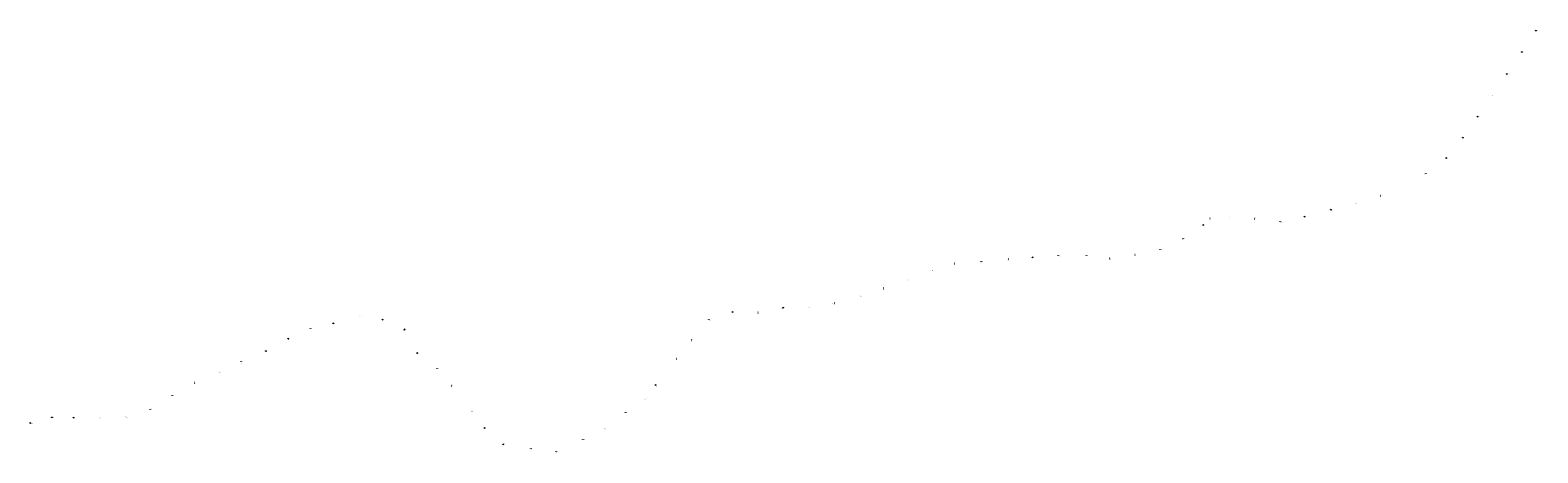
# Model space of a CAD drawing. Header units: metres. Extents: x 117922 to 130630, y 447724 to 454087.
# Tile 1 of 61: x 117922 to 123796, y 447724 to 449370. Entities that reach past the tile are written whole.
import ezdxf

# ---------------------------------------------------------------- set-up
doc = ezdxf.new("R2010")
doc.units = ezdxf.units.M
doc.layers.get('0').update_dxf_attribs({"color": 8})
doc.layers.add('TOPOT30', color=1, linetype='Continuous')
doc.styles.add('ISO', font='ISO')

# ---------------------------------------------------------------- blocks, each defined once
blk = doc.blocks.new('kilometerpaal')
at = {"color": 0}
for p, q in [((-0.4, 0.4), (0.4, -0.4)), ((-0.4, -0.4), (-0.4, 0.4)), ((0.4, 0.4), (-0.4, -0.4)), ((0.4, -0.4), (0.4, 0.4))]:
    blk.add_line(p, q, dxfattribs=at)
at = {"color": 0, "style": 'ISO'}
blk.add_attdef('KILOMETERPAAL', (0.6, 0.9), '', height=2.5, dxfattribs=at)

msp = doc.modelspace()

# ---------------------------------------------------------------- block references
at = {"layer": 'TOPOT30'}
ref = msp.add_blockref('kilometerpaal', (123788.2, 449368), dxfattribs=at)
ref.add_attrib('KILOMETERPAAL', '16,8', (123789.3, 449367.8), dxfattribs={"color": 0, "height": 2.5, "style": 'ISO'})
ref = msp.add_blockref('kilometerpaal', (123734.1, 449285.6), dxfattribs=at)
ref.add_attrib('KILOMETERPAAL', '16,7', (123734.8, 449284.8), dxfattribs={"color": 0, "height": 2.5, "style": 'ISO'})
ref = msp.add_blockref('kilometerpaal', (123675.3, 449199.8), dxfattribs=at)
ref.add_attrib('KILOMETERPAAL', '16,6', (123678.7, 449198), dxfattribs={"color": 0, "height": 2.5, "style": 'ISO'})
ref = msp.add_blockref('kilometerpaal', (123617.6, 449116), dxfattribs=at)
ref.add_attrib('KILOMETERPAAL', '16,5', (123618.4, 449113.2), dxfattribs={"color": 0, "height": 2.5, "style": 'ISO'})
ref = msp.add_blockref('kilometerpaal', (123561.1, 449033.6), dxfattribs=at)
ref.add_attrib('KILOMETERPAAL', '16,4', (123563.5, 449031.6), dxfattribs={"color": 0, "height": 2.5, "style": 'ISO'})
ref = msp.add_blockref('kilometerpaal', (123504.5, 448951.4), dxfattribs=at)
ref.add_attrib('KILOMETERPAAL', '16,3', (123505, 448950.2), dxfattribs={"color": 0, "height": 2.5, "style": 'ISO'})
ref = msp.add_blockref('kilometerpaal', (123439.1, 448872.5), dxfattribs=at)
ref.add_attrib('KILOMETERPAAL', '16,2', (123440.1, 448867.9), dxfattribs={"color": 0, "height": 2.5, "style": 'ISO'})
ref = msp.add_blockref('kilometerpaal', (123359.5, 448811.2), dxfattribs=at)
ref.add_attrib('KILOMETERPAAL', '16,1', (123355.2, 448806.2), dxfattribs={"color": 0, "height": 2.5, "style": 'ISO'})
ref = msp.add_blockref('kilometerpaal', (123183.3, 448724.9), dxfattribs=at)
ref.add_attrib('KILOMETERPAAL', '15,9', (123184.3, 448722.9), dxfattribs={"color": 0, "height": 2.5, "style": 'ISO'})
ref = msp.add_blockref('kilometerpaal', (122990.2, 448670.9), dxfattribs=at)
ref.add_attrib('KILOMETERPAAL', '15,7', (122989.9, 448665.8), dxfattribs={"color": 0, "height": 2.5, "style": 'ISO'})
ref = msp.add_blockref('kilometerpaal', (123086.6, 448696.6), dxfattribs=at)
ref.add_attrib('KILOMETERPAAL', '15,8', (123082, 448693.3), dxfattribs={"color": 0, "height": 2.5, "style": 'ISO'})
ref = msp.add_blockref('kilometerpaal', (122492.8, 448611.1), dxfattribs=at)
ref.add_attrib('KILOMETERPAAL', '15,2', (122488, 448619.6), dxfattribs={"color": 0, "height": 2.5, "style": 'ISO'})
at = {"layer": 'TOPOT30', "lineweight": 0}
for p in [(122492.8, 448611.1), (121151.5, 448337), (119380.9, 448205.4), (118840.3, 448121), (120358.4, 447988.1), (119872.3, 447741.7)]:
    msp.add_blockref('kilometerpaal', p, dxfattribs=at)
at = {"layer": 'TOPOT30'}
msp.add_blockref('kilometerpaal', (122518.2, 448636.9), dxfattribs=at)
ref = msp.add_blockref('kilometerpaal', (122595.5, 448640.7), dxfattribs=at)
ref.add_attrib('KILOMETERPAAL', '15,3', (122596, 448640.1), dxfattribs={"color": 0, "height": 2.5, "style": 'ISO'})
ref = msp.add_blockref('kilometerpaal', (122692.8, 448635.5), dxfattribs=at)
ref.add_attrib('KILOMETERPAAL', '15,4', (122694.9, 448637.6), dxfattribs={"color": 0, "height": 2.5, "style": 'ISO'})
ref = msp.add_blockref('kilometerpaal', (122791.7, 448624.1), dxfattribs=at)
ref.add_attrib('KILOMETERPAAL', '15,5', (122793.5, 448620.4), dxfattribs={"color": 0, "height": 2.5, "style": 'ISO'})
ref = msp.add_blockref('kilometerpaal', (122887.6, 448644.2), dxfattribs=at)
ref.add_attrib('KILOMETERPAAL', '15,6', (122882.1, 448641.6), dxfattribs={"color": 0, "height": 2.5, "style": 'ISO'})
ref = msp.add_blockref('kilometerpaal', (122413.7, 448558), dxfattribs=at)
ref.add_attrib('KILOMETERPAAL', '15,1', (122411.7, 448552.5), dxfattribs={"color": 0, "height": 2.5, "style": 'ISO'})
ref = msp.add_blockref('kilometerpaal', (121827.5, 448485.7), dxfattribs=at)
ref.add_attrib('KILOMETERPAAL', '14,5', (121826.5, 448480.7), dxfattribs={"color": 0, "height": 2.5, "style": 'ISO'})
ref = msp.add_blockref('kilometerpaal', (121927.1, 448493.1), dxfattribs=at)
ref.add_attrib('KILOMETERPAAL', '14,6', (121926.9, 448489.1), dxfattribs={"color": 0, "height": 2.5, "style": 'ISO'})
ref = msp.add_blockref('kilometerpaal', (122037.2, 448493.5), dxfattribs=at)
ref.add_attrib('KILOMETERPAAL', '14,7', (122032.1, 448488.6), dxfattribs={"color": 0, "height": 2.5, "style": 'ISO'})
ref = msp.add_blockref('kilometerpaal', (122127.4, 448481.1), dxfattribs=at)
ref.add_attrib('KILOMETERPAAL', '14,8', (122126, 448477.6), dxfattribs={"color": 0, "height": 2.5, "style": 'ISO'})
ref = msp.add_blockref('kilometerpaal', (122226.1, 448495), dxfattribs=at)
ref.add_attrib('KILOMETERPAAL', '14,9', (122227, 448492.3), dxfattribs={"color": 0, "height": 2.5, "style": 'ISO'})
ref = msp.add_blockref('kilometerpaal', (122324.2, 448515.2), dxfattribs=at)
ref.add_attrib('KILOMETERPAAL', '15,0', (122326.1, 448514.5), dxfattribs={"color": 0, "height": 2.5, "style": 'ISO'})
ref = msp.add_blockref('kilometerpaal', (121436.2, 448435.7), dxfattribs=at)
ref.add_attrib('KILOMETERPAAL', '14,1', (121435.2, 448432.5), dxfattribs={"color": 0, "height": 2.5, "style": 'ISO'})
ref = msp.add_blockref('kilometerpaal', (121523.4, 448461.5), dxfattribs=at)
ref.add_attrib('KILOMETERPAAL', '14,2', (121518.9, 448456), dxfattribs={"color": 0, "height": 2.5, "style": 'ISO'})
ref = msp.add_blockref('kilometerpaal', (121628.4, 448469.6), dxfattribs=at)
ref.add_attrib('KILOMETERPAAL', '14,3', (121622.1, 448465.7), dxfattribs={"color": 0, "height": 2.5, "style": 'ISO'})
ref = msp.add_blockref('kilometerpaal', (121734, 448478.6), dxfattribs=at)
ref.add_attrib('KILOMETERPAAL', '14,4', (121726.6, 448475.4), dxfattribs={"color": 0, "height": 2.5, "style": 'ISO'})
ref = msp.add_blockref('kilometerpaal', (121245.6, 448365.5), dxfattribs=at)
ref.add_attrib('KILOMETERPAAL', '13,9', (121245.5, 448360), dxfattribs={"color": 0, "height": 2.5, "style": 'ISO'})
ref = msp.add_blockref('kilometerpaal', (121339.8, 448399.1), dxfattribs=at)
ref.add_attrib('KILOMETERPAAL', '14,0', (121340, 448393.5), dxfattribs={"color": 0, "height": 2.5, "style": 'ISO'})
ref = msp.add_blockref('kilometerpaal', (121054.5, 448307.1), dxfattribs=at)
ref.add_attrib('KILOMETERPAAL', '13,7', (121048.2, 448303.7), dxfattribs={"color": 0, "height": 2.5, "style": 'ISO'})
ref = msp.add_blockref('kilometerpaal', (121151.5, 448337), dxfattribs=at)
ref.add_attrib('KILOMETERPAAL', '13,8', (121154.1, 448332.7), dxfattribs={"color": 0, "height": 2.5, "style": 'ISO'})
ref = msp.add_blockref('kilometerpaal', (119204.9, 448257.8), dxfattribs=at)
ref.add_attrib('KILOMETERPAAL', '11,4', (119206.2, 448255.3), dxfattribs={"color": 0, "height": 2.5, "style": 'ISO'})
ref = msp.add_blockref('kilometerpaal', (120658.4, 448272.4), dxfattribs=at)
ref.add_attrib('KILOMETERPAAL', '13.3', (120657, 448265.8), dxfattribs={"color": 0, "height": 2.5, "style": 'ISO'})
ref = msp.add_blockref('kilometerpaal', (120757.8, 448270.7), dxfattribs=at)
ref.add_attrib('KILOMETERPAAL', '13.4', (120755.2, 448266.2), dxfattribs={"color": 0, "height": 2.5, "style": 'ISO'})
ref = msp.add_blockref('kilometerpaal', (120856.3, 448289.2), dxfattribs=at)
ref.add_attrib('KILOMETERPAAL', '13,5', (120849.3, 448286.2), dxfattribs={"color": 0, "height": 2.5, "style": 'ISO'})
ref = msp.add_blockref('kilometerpaal', (120953.1, 448289.9), dxfattribs=at)
ref.add_attrib('KILOMETERPAAL', '13,6', (120953.9, 448287.5), dxfattribs={"color": 0, "height": 2.5, "style": 'ISO'})
ref = msp.add_blockref('kilometerpaal', (119014, 448207.6), dxfattribs=at)
ref.add_attrib('KILOMETERPAAL', '11,2', (119012.2, 448204.6), dxfattribs={"color": 0, "height": 2.5, "style": 'ISO'})
ref = msp.add_blockref('kilometerpaal', (119102.9, 448228.1), dxfattribs=at)
ref.add_attrib('KILOMETERPAAL', '11,3', (119103.9, 448225.4), dxfattribs={"color": 0, "height": 2.5, "style": 'ISO'})
ref = msp.add_blockref('kilometerpaal', (119295.5, 448242.7), dxfattribs=at)
ref.add_attrib('KILOMETERPAAL', '11,5', (119290.7, 448239.8), dxfattribs={"color": 0, "height": 2.5, "style": 'ISO'})
ref = msp.add_blockref('kilometerpaal', (119380.9, 448205.4), dxfattribs=at)
ref.add_attrib('KILOMETERPAAL', '11,6', (119376.7, 448200.4), dxfattribs={"color": 0, "height": 2.5, "style": 'ISO'})
ref = msp.add_blockref('kilometerpaal', (120565.9, 448242.8), dxfattribs=at)
ref.add_attrib('KILOMETERPAAL', '13.2', (120567.5, 448240), dxfattribs={"color": 0, "height": 2.5, "style": 'ISO'})
ref = msp.add_blockref('kilometerpaal', (118927.8, 448168.4), dxfattribs=at)
ref.add_attrib('KILOMETERPAAL', '11,1', (118927.2, 448164.1), dxfattribs={"color": 0, "height": 2.5, "style": 'ISO'})
ref = msp.add_blockref('kilometerpaal', (120497.3, 448163.1), dxfattribs=at)
ref.add_attrib('KILOMETERPAAL', '13,1', (120498.5, 448163.6), dxfattribs={"color": 0, "height": 2.5, "style": 'ISO'})
ref = msp.add_blockref('kilometerpaal', (118743.6, 448078.8), dxfattribs=at)
ref.add_attrib('KILOMETERPAAL', '10,9', (118741.5, 448070.6), dxfattribs={"color": 0, "height": 2.5, "style": 'ISO'})
ref = msp.add_blockref('kilometerpaal', (118840.3, 448121), dxfattribs=at)
ref.add_attrib('KILOMETERPAAL', '11,0', (118837.2, 448116.4), dxfattribs={"color": 0, "height": 2.5, "style": 'ISO'})
ref = msp.add_blockref('kilometerpaal', (119430.5, 448112.9), dxfattribs=at)
ref.add_attrib('KILOMETERPAAL', '11,7', (119427.4, 448108.9), dxfattribs={"color": 0, "height": 2.5, "style": 'ISO'})
ref = msp.add_blockref('kilometerpaal', (120439, 448090), dxfattribs=at)
ref.add_attrib('KILOMETERPAAL', '13,0', (120441.4, 448083.2), dxfattribs={"color": 0, "height": 2.5, "style": 'ISO'})
ref = msp.add_blockref('kilometerpaal', (118656.6, 448039.7), dxfattribs=at)
ref.add_attrib('KILOMETERPAAL', '10,8', (118657.7, 448036.6), dxfattribs={"color": 0, "height": 2.5, "style": 'ISO'})
ref = msp.add_blockref('kilometerpaal', (119507.3, 448051.6), dxfattribs=at)
ref.add_attrib('KILOMETERPAAL', '11,8', (119502.1, 448051.1), dxfattribs={"color": 0, "height": 2.5, "style": 'ISO'})
ref = msp.add_blockref('kilometerpaal', (118561.6, 447996.8), dxfattribs=at)
ref.add_attrib('KILOMETERPAAL', '10,7', (118560.2, 447993.4), dxfattribs={"color": 0, "height": 2.5, "style": 'ISO'})
ref = msp.add_blockref('kilometerpaal', (119562.7, 447984.8), dxfattribs=at)
ref.add_attrib('KILOMETERPAAL', '11,9', (119563.3, 447985.7), dxfattribs={"color": 0, "height": 2.5, "style": 'ISO'})
ref = msp.add_blockref('kilometerpaal', (120358.4, 447988.1), dxfattribs=at)
ref.add_attrib('KILOMETERPAAL', '12,9', (120359, 447982.3), dxfattribs={"color": 0, "height": 2.5, "style": 'ISO'})
ref = msp.add_blockref('kilometerpaal', (118389.1, 447893.7), dxfattribs=at)
ref.add_attrib('KILOMETERPAAL', '10,5', (118390.4, 447893.2), dxfattribs={"color": 0, "height": 2.5, "style": 'ISO'})
ref = msp.add_blockref('kilometerpaal', (118475.1, 447947.7), dxfattribs=at)
ref.add_attrib('KILOMETERPAAL', '10,6', (118473.7, 447943.9), dxfattribs={"color": 0, "height": 2.5, "style": 'ISO'})
ref = msp.add_blockref('kilometerpaal', (120314.1, 447933.3), dxfattribs=at)
ref.add_attrib('KILOMETERPAAL', '12,8', (120315.9, 447932.9), dxfattribs={"color": 0, "height": 2.5, "style": 'ISO'})
ref = msp.add_blockref('kilometerpaal', (117922.2, 447840.3), dxfattribs=at)
ref.add_attrib('KILOMETERPAAL', '10,0', (117926.1, 447836.2), dxfattribs={"color": 0, "height": 2.5, "style": 'ISO'})
ref = msp.add_blockref('kilometerpaal', (118006.6, 447862.5), dxfattribs=at)
ref.add_attrib('KILOMETERPAAL', '10,1', (118007.7, 447860.6), dxfattribs={"color": 0, "height": 2.5, "style": 'ISO'})
ref = msp.add_blockref('kilometerpaal', (118091, 447861.1), dxfattribs=at)
ref.add_attrib('KILOMETERPAAL', '10,2', (118091.3, 447858.1), dxfattribs={"color": 0, "height": 2.5, "style": 'ISO'})
ref = msp.add_blockref('kilometerpaal', (118190.6, 447861.5), dxfattribs=at)
ref.add_attrib('KILOMETERPAAL', '10,3', (118190.7, 447858.1), dxfattribs={"color": 0, "height": 2.5, "style": 'ISO'})
ref = msp.add_blockref('kilometerpaal', (118293.1, 447864.3), dxfattribs=at)
ref.add_attrib('KILOMETERPAAL', '10,4', (118294.1, 447862.2), dxfattribs={"color": 0, "height": 2.5, "style": 'ISO'})
ref = msp.add_blockref('kilometerpaal', (119641, 447883.8), dxfattribs=at)
ref.add_attrib('KILOMETERPAAL', '12,0', (119641.8, 447884.5), dxfattribs={"color": 0, "height": 2.5, "style": 'ISO'})
ref = msp.add_blockref('kilometerpaal', (120242.7, 447881.4), dxfattribs=at)
ref.add_attrib('KILOMETERPAAL', '12,7', (120236.8, 447877.8), dxfattribs={"color": 0, "height": 2.5, "style": 'ISO'})
ref = msp.add_blockref('kilometerpaal', (119692.3, 447820.7), dxfattribs=at)
ref.add_attrib('KILOMETERPAAL', '12,1', (119690.3, 447815.8), dxfattribs={"color": 0, "height": 2.5, "style": 'ISO'})
ref = msp.add_blockref('kilometerpaal', (120074.8, 447777), dxfattribs=at)
ref.add_attrib('KILOMETERPAAL', '12,5', (120076.3, 447775.9), dxfattribs={"color": 0, "height": 2.5, "style": 'ISO'})
ref = msp.add_blockref('kilometerpaal', (120158, 447820.2), dxfattribs=at)
ref.add_attrib('KILOMETERPAAL', '12,6', (120158.3, 447816.7), dxfattribs={"color": 0, "height": 2.5, "style": 'ISO'})
ref = msp.add_blockref('kilometerpaal', (119765, 447756.9), dxfattribs=at)
ref.add_attrib('KILOMETERPAAL', '12,2', (119764.6, 447759.6), dxfattribs={"color": 0, "height": 2.5, "style": 'ISO'})
ref = msp.add_blockref('kilometerpaal', (119872.3, 447741.7), dxfattribs=at)
ref.add_attrib('KILOMETERPAAL', '12,3', (119870.6, 447736.6), dxfattribs={"color": 0, "height": 2.5, "style": 'ISO'})
ref = msp.add_blockref('kilometerpaal', (119971, 447730.1), dxfattribs=at)
ref.add_attrib('KILOMETERPAAL', '12,4', (119968.7, 447724.7), dxfattribs={"color": 0, "height": 2.5, "style": 'ISO'})

doc.saveas('drawing.dxf')
